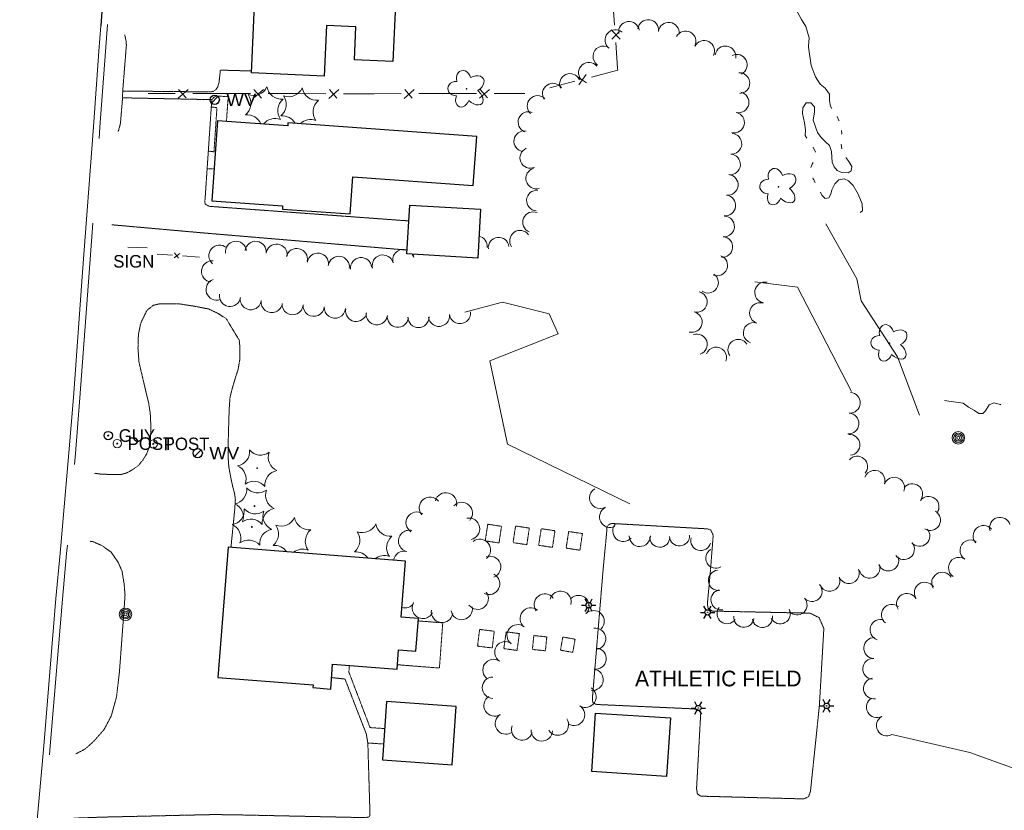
# Model space of a CAD drawing. Extents: x 386588 to 390135, y 96998 to 113606.
# Tile 35 of 93: x 387888 to 388265, y 99903 to 100206. Entities that reach past the tile are written whole.
import ezdxf
from ezdxf.enums import TextEntityAlignment as Align

# ---------------------------------------------------------------- set-up
doc = ezdxf.new("R2010")
doc.units = 0
doc.header["$MEASUREMENT"] = 0
for name, pattern in [('Echnl', [0.4, 0.145, -0.02, 0.01, -0.02, 0.01, -0.02, 0.01, -0.02, 0.145]), ('Wisdot3', [0.1875, 0.125, -0.0625]), ('Wisdot5', [0.1, 0.05, -0.05]), ('Wisdot6', [0.375, 0.125, -0.0625, 0.03125, -0.0625, 0.03125, -0.0625])]:
    doc.linetypes.add(name, pattern=pattern)
for name, color, linetype, lineweight in [('E_AREA', 2, 'Wisdot3', 15), ('E_BLD', 241, 'Continuous', 25), ('E_DWY', 2, 'Wisdot3', 15), ('E_LAND_BrushLine', 3, 'Ebrul', 15), ('E_LAND_TreeLine', 3, 'Etrel', 15), ('E_LAND_Vegetation', 3, 'Continuous', 15), ('E_LTG', 21, 'Continuous', 25), ('E_MISCPROP', 30, 'Continuous', 15), ('E_MISCPROP_Railing', 30, 'Continuous', 15), ('E_PATH_Sidewalk', 2, 'Wisdot5', 15), ('E_RDWY', 21, 'Continuous', 25), ('E_SGN', 21, 'Continuous', 15), ('E_UTL_EGuyWire', 200, 'Continuous', 25), ('E_UTL_W', 5, 'Continuous', 25), ('E_WTR', 4, 'Wisdot6', 15), ('E_WTR_Edge', 4, 'Echnl', 25), ('E_WTR_Elevations', 4, 'Continuous', 15)]:
    doc.layers.add(name, color=color, linetype=linetype, lineweight=lineweight)
doc.layers.add('P2S1_Complete', color=7, linetype='Continuous', lineweight=15, transparency=0.9)
doc.styles.add('Style-dot_font5', font='dot_font5.shx')
doc.linetypes.add('Ebrul', pattern='A,0,[78,dgnlstyle-ewdotudls.shx,S=0.000246,R=0,X=0,Y=0],-0.030745,[79,dgnlstyle-ewdotudls.shx,S=0.000252,R=0,X=0,Y=0],-0.031925,[80,dgnlstyle-ewdotudls.shx,S=0.000327,R=0,X=0,Y=0],-0.039375', length=0.102045)
doc.linetypes.add('Etrel', pattern='A,0,[14,dgnlstyle-ewdotudls.shx,S=0.000293,R=0,X=0,Y=0],-0.036575', length=0.036575)

# ---------------------------------------------------------------- blocks, each defined once
blk = doc.blocks.new('GUY')
at = {"layer": 'E_UTL_EGuyWire'}
for radius in [4, 0.5]:
    blk.add_circle((0, 0), radius, dxfattribs=at)
at = {"layer": 'E_UTL_EGuyWire', "style": 'Style-dot_font5'}
blk.add_text('GUY', height=12, dxfattribs=at).set_placement((10, 0), align=Align.MIDDLE_LEFT)
blk = doc.blocks.new('LPOL')
at = {"layer": 'E_LTG'}
for p, q in [((-4, 0), (-1.5, 0)), ((-0.75, 1.3), (-2, 3.46)), ((0.75, 1.3), (2, 3.46)), ((1.5, 0), (4, 0)), ((-2, -3.46), (-0.75, -1.3)), ((2, -3.46), (0.75, -1.3))]:
    blk.add_line(p, q, dxfattribs=at)
for radius in [1.5, 1.5, 1.5, 0.125]:
    blk.add_circle((0, 0), radius, dxfattribs=at)
blk = doc.blocks.new('CTRE')
at = {"layer": 'E_LAND_Vegetation'}
blk.add_circle((0, 0), 0.223, dxfattribs=at)
for centre, start, end in [((-11.97, 8.96), 280.2067, 5.9716), ((1.81, 14.92), 220.2113, 305.9762), ((13.83, 5.89), 160.2113, 245.9762), ((-13.83, -5.9), 340.2113, 65.9762), ((-1.81, -14.93), 40.2113, 125.9762)]:
    blk.add_arc(centre, 7.87, start, end, dxfattribs=at)
at = {"layer": 'E_LAND_Vegetation', "extrusion": (0, 0, -1)}
blk.add_arc((-12.03, -9.04), 7.87, 354.0728, 79.7489, dxfattribs=at)
blk = doc.blocks.new('POLE')
at = {"layer": 'E_MISCPROP'}
for radius in [4.46, 3.35, 2.23, 1.12]:
    blk.add_circle((0, 0), radius, dxfattribs=at)
blk = doc.blocks.new('SIGN')
at = {"layer": 'E_SGN', "lineweight": 13, "style": 'Style-dot_font5'}
blk.add_text('SIGN', height=12, dxfattribs=at).set_placement((0, 0), align=Align.MIDDLE_CENTER)
blk = doc.blocks.new('DTRE')
at = {"layer": 'E_LAND_Vegetation'}
blk.add_circle((-0.18, 0), 0.183, dxfattribs=at)
for centre, major_axis, ratio in [((-1.87, 5.32), (1.36, -4.98), 0.782863), ((4.06, 2.74), (-5.27, -2.93), 0.691916), ((-5.87, 0.15), (4.93, -0.12), 0.832022), ((-2.49, -5.24), (1.8, 4.86), 0.716896), ((3.54, -3.71), (-5.01, 4.58), 0.560249)]:
    blk.add_ellipse(centre, major_axis=major_axis, ratio=ratio, start_param=1.570796, end_param=4.712389, dxfattribs=at)
blk = doc.blocks.new('WV')
at = {"layer": 'E_UTL_W'}
blk.add_line((-2.83, -2.83), (2.83, 2.83), dxfattribs=at)
blk.add_circle((0, 0), 4, dxfattribs=at)
at = {"layer": 'E_UTL_W', "style": 'Style-dot_font5', "width": 1.111111}
blk.add_text('WV', height=10.8, dxfattribs=at).set_placement((10, 0), align=Align.MIDDLE_LEFT)
blk = doc.blocks.new('POST')
at = {"layer": 'E_MISCPROP'}
for radius in [4, 0.5]:
    blk.add_circle((0, 0), radius, dxfattribs=at)
at = {"layer": 'E_MISCPROP', "style": 'Style-dot_font5'}
blk.add_text('POST', height=12, dxfattribs=at).set_placement((10, 0), align=Align.MIDDLE_LEFT)

msp = doc.modelspace()

# ---------------------------------------------------------------- linework, layer by layer
at = {"layer": 'E_BLD'}
for p, q in [((387976.99, 100185.59), (387979.35, 100236.86)), ((388033.19, 100234.38), (388031.15, 100189.85)), ((388005.76, 100203.62), (388004.87, 100184.3)), ((388016.96, 100203.11), (388005.76, 100203.62)), ((388005.76, 100203.62), (388005.76, 100203.62)), ((388016.38, 100190.53), (388016.96, 100203.11)), ((388016.96, 100203.11), (388016.96, 100203.11)), ((388031.15, 100189.85), (388016.38, 100190.53)), ((388031.15, 100189.85), (388031.15, 100189.85)), ((387976.99, 100185.59), (387976.99, 100185.59)), ((388004.87, 100184.3), (387976.99, 100185.59)), ((388004.87, 100184.3), (388004.87, 100184.3)), ((387963.99, 100167.15), (387961.76, 100136.55)), ((387990.86, 100165.19), (387963.99, 100167.15)), ((387963.99, 100167.15), (387963.99, 100167.15)), ((387990.95, 100166.45), (387990.86, 100165.19)), ((387990.86, 100165.19), (387990.86, 100165.19)), ((388063.27, 100161.16), (387990.95, 100166.45)), ((387990.95, 100166.45), (387990.95, 100166.45)), ((388061.89, 100142.35), (388063.27, 100161.16)), ((388014.81, 100131.5), (388015.84, 100145.72)), ((388015.84, 100145.72), (388015.84, 100145.72)), ((388015.84, 100145.72), (388061.89, 100142.35)), ((388061.89, 100142.35), (388061.89, 100142.35)), ((387961.76, 100136.55), (387988.93, 100134.56)), ((387988.93, 100134.56), (387988.85, 100133.39)), ((387988.85, 100133.39), (388014.81, 100131.5)), ((387988.93, 100134.56), (387988.93, 100134.56)), ((388014.81, 100131.5), (388014.81, 100131.5)), ((388036.54, 100116.19), (388037.6, 100134.89)), ((388037.6, 100134.89), (388064.69, 100133.34)), ((388037.6, 100134.89), (388037.6, 100134.89)), ((388064.69, 100133.34), (388063.62, 100114.64)), ((388064.69, 100133.34), (388064.69, 100133.34)), ((388063.62, 100114.64), (388036.54, 100116.19)), ((388063.62, 100114.64), (388063.62, 100114.64)), ((387968.03, 100003.87), (387964.12, 99954.02)), ((388035.94, 99998.54), (387968.03, 100003.87)), ((387968.03, 100003.87), (387968.03, 100003.87)), ((388034.26, 99977.09), (388035.94, 99998.54)), ((388040.92, 99976.57), (388034.26, 99977.09)), ((388034.26, 99977.09), (388034.26, 99977.09)), ((388039.95, 99964.15), (388040.92, 99976.57)), ((388032.74, 99957.19), (388033.33, 99964.67)), ((388033.33, 99964.67), (388033.33, 99964.67)), ((388033.33, 99964.67), (388039.95, 99964.15)), ((388007.32, 99949.6), (388008.06, 99959.13)), ((388008.06, 99959.13), (388008.06, 99959.13)), ((388008.06, 99959.13), (388032.74, 99957.19)), ((387964.12, 99954.02), (387964.12, 99954.02)), ((387964.12, 99954.02), (388000.6, 99951.16)), ((388032.74, 99957.19), (388032.74, 99957.19)), ((388000.6, 99951.16), (388000.52, 99950.13)), ((388000.6, 99951.16), (388000.6, 99951.16)), ((388000.52, 99950.13), (388000.52, 99950.13)), ((388000.52, 99950.13), (388007.32, 99949.6)), ((388028.68, 99944.79), (388027.15, 99922.47)), ((388055.42, 99942.95), (388028.68, 99944.79)), ((388028.68, 99944.79), (388028.68, 99944.79)), ((388053.88, 99920.63), (388055.42, 99942.95)), ((388107.3, 99918.03), (388108.79, 99940.42)), ((388108.79, 99940.42), (388137.42, 99938.52)), ((388137.42, 99938.52), (388135.94, 99916.13)), ((388137.42, 99938.52), (388137.42, 99938.52)), ((388027.15, 99922.47), (388027.15, 99922.47)), ((388027.15, 99922.47), (388053.88, 99920.63)), ((388053.88, 99920.63), (388053.88, 99920.63)), ((388135.94, 99916.13), (388107.3, 99918.03)), ((388107.3, 99918.03), (388107.3, 99918.03)), ((388135.94, 99916.13), (388135.94, 99916.13))]:
    msp.add_line(p, q, dxfattribs=at)
at = {"layer": 'E_DWY', "flags": 128}
for points in [[(387928.38, 100200.09), (387928.53, 100199.79), (387928.96, 100197.68), (387929.09, 100196.22), (387927.67, 100178.58), (387961.29, 100178.23), (387962.5, 100178.52), (387963.2, 100178.98), (387964.05, 100180.08), (387964.56, 100181.89), (387965.08, 100186.58), (387977.02, 100186.25)], [(387959.25, 100137.62), (387961.79, 100175.28), (387927.63, 100175.98), (387926.81, 100166.21), (387926.15, 100163.6), (387925.87, 100163.12)], [(387959.25, 100137.62), (387959.09, 100136.01), (387959.23, 100135.29), (387959.92, 100134.92), (387960.84, 100134.43), (388037.26, 100128.84)], [(387923.45, 100127.37), (387958.35, 100124.26)], [(387958.35, 100124.26), (388036.62, 100117.67)], [(387969.12, 100003.78), (387970.51, 100017.67), (387970.83, 100022.05), (387970.49, 100024.68), (387969.83, 100026.97), (387969.04, 100030.73), (387968.31, 100034.67), (387968.05, 100038.3), (387968.03, 100042.66), (387968.44, 100056.59), (387968.78, 100061.37), (387969.9, 100065.67), (387970.89, 100068.99), (387971.85, 100071.91), (387972.55, 100075.89), (387972.58, 100080.25), (387972.3, 100083.17), (387967.39, 100091.31), (387964.43, 100093.29), (387960.57, 100095.13), (387954.63, 100096.26), (387949.4, 100097.07), (387942.02, 100097.15), (387939.31, 100096.5), (387936.9, 100094.51), (387934.58, 100089.7), (387933.69, 100085.43), (387933.52, 100080.09), (387933.93, 100074.57), (387935.07, 100069.81), (387936.41, 100064.05), (387937.62, 100059.13), (387938.23, 100055.11), (387938.47, 100050.26), (387938.32, 100045.26), (387937.77, 100042.15), (387936.83, 100039.57), (387935.35, 100037.22), (387933.58, 100035.06), (387930.81, 100033.21), (387928.92, 100032.24), (387927.15, 100031.79), (387923.42, 100031.72), (387918.81, 100031.95), (387916.99, 100032.21)], [(388111.69, 99995.76), (388113.07, 100010.22), (388113.15, 100011.68), (388113.79, 100012.54), (388114.84, 100013), (388151.63, 100010.93), (388152.91, 100010.47), (388153.82, 100008.52), (388152.79, 99995.42)], [(387915.22, 100006.16), (387916.25, 100006.05), (387919.8, 100004.47), (387923.26, 100002.02), (387925.95, 99998.14), (387927.42, 99994.66), (387928.21, 99989.92), (387928.57, 99985.59), (387928.2, 99980.13)], [(388111.69, 99995.76), (388107.55, 99946.04), (388107.69, 99944.45), (388109.06, 99943.69), (388146.34, 99942.01), (388147.97, 99941.71), (388149.06, 99940.78), (388147.44, 99911.51), (388147.75, 99909.5), (388148.99, 99908.58), (388188.55, 99907.53), (388190.37, 99908.41), (388191.07, 99910.5), (388194.46, 99943.12)], [(388194.46, 99943.12), (388196.19, 99972.83), (388194.39, 99976.91), (388190.9, 99978.65), (388153.4, 99979.45), (388151.86, 99980.48), (388151.58, 99982.06), (388152.79, 99995.42)], [(387909.7, 99924.8), (387909.8, 99924.82), (387913.36, 99926.67), (387916.61, 99929.62), (387920.54, 99934.11), (387923.3, 99939.32), (387925.29, 99946.54), (387926.42, 99956.14), (387928.2, 99980.13)], [(387908.01, 99899.99), (387908.9, 99900.15), (387920.01, 99900.56), (387935.8, 99900.92), (387948.1, 99901.21), (387962.78, 99901.54), (387973.27, 99901.38), (388020.52, 99900.36), (388022.06, 99900.64), (388022.38, 99901.26), (388021.56, 99928.75), (388020.96, 99932.41), (388012.81, 99953.42), (388007.66, 99953.99)]]:
    msp.add_lwpolyline(points, dxfattribs=at)
at = {"layer": 'E_LAND_BrushLine', "ltscale": 2.5, "elevation": 1595.79}
msp.add_lwpolyline([(388232.79, 100054.51), (388224.34, 100076.86), (388210.43, 100098.21), (388208.83, 100106.62), (388196.94, 100127.73)], dxfattribs=at)
at = {"layer": 'E_LAND_TreeLine'}
for p, q in [((388222.23, 99932.14), (388252.1, 99925.32)), ((388252.1, 99925.32), (388283.64, 99913.87))]:
    msp.add_line(p, q, dxfattribs=at)
at = {"layer": 'E_LAND_TreeLine', "ltscale": 5}
for points, elevation in [([(388206.77, 100063.56), (388186.15, 100103.45), (388169.8, 100105.5)], 1596.6), ([(388058.66, 100093.88), (388073.16, 100097.67), (388091.03, 100093.32), (388094.46, 100085.61), (388068.23, 100075.24), (388075.01, 100043.31), (388121.84, 100020.51)], 1608.11)]:
    msp.add_lwpolyline(points, dxfattribs=dict(at, elevation=elevation))
at = {"layer": 'E_LAND_Vegetation'}
for centre, radius, start, end in [((388121.58, 100201.25), 3.97, 8.8818, 188.8818), ((388128.9, 100201.92), 3.97, 352.5888, 172.5888), ((388136.78, 100200.89), 3.97, 352.5888, 172.5888), ((388116.36, 100198.07), 3.97, 50.4626, 230.4626), ((388143.25, 100197.58), 3.97, 332.4067, 152.4067), ((388111.74, 100191.83), 3.97, 55.9027, 235.9027), ((388150.35, 100193.96), 3.97, 333.4612, 153.4612), ((388158.5, 100191.83), 3.97, 350.5849, 170.5849), ((388162.85, 100188.61), 3.97, 296.9989, 116.9989), ((388106.22, 100185.56), 3.97, 40.4551, 220.4551), ((388098.98, 100181.28), 3.97, 23.2481, 203.2481), ((388163.85, 100181.62), 3.97, 273.2064, 93.2064), ((387977.72, 100182.58), 5.72, 249.634, 335.3989), ((387988.57, 100181.16), 5.72, 189.634, 275.3989), ((388092.4, 100177.57), 3.97, 34.0778, 214.0778), ((387971.07, 100173.9), 5.72, 309.634, 35.3989), ((387984.59, 100173.45), 5.72, 309.634, 35.3989), ((387991.24, 100182.13), 5.72, 249.634, 335.3989), ((388002.09, 100180.71), 5.72, 189.634, 275.3989), ((388086.55, 100172.84), 3.97, 45.7706, 225.7706), ((388163.52, 100174.26), 3.97, 257.4023, 77.4023), ((387992.76, 100171.05), 5.72, 129.634, 215.3989), ((388006.28, 100170.6), 5.72, 129.634, 215.3989), ((387975.26, 100163.79), 5.72, 22.0711, 95.3989), ((387988.78, 100163.34), 5.72, 30.4879, 95.3989), ((388083.07, 100166.68), 3.97, 68.3692, 248.3692), ((388161.79, 100166.51), 3.97, 257.4023, 77.4023), ((387986.1, 100162.36), 5.72, 69.634, 142.2907), ((387999.62, 100161.91), 5.72, 69.634, 133.0634), ((388081.48, 100159.33), 3.97, 80.6071, 260.6071), ((388160.76, 100158.38), 3.97, 266.2993, 86.2993), ((388083.78, 100153), 3.97, 113.5234, 293.5234), ((388160.25, 100150.45), 3.97, 266.2993, 86.2993), ((388086.04, 100145.12), 3.97, 105.4731, 285.4731), ((388159.38, 100142.66), 3.97, 263.2919, 83.2919), ((388086.32, 100136.65), 3.97, 85.6273, 265.6273), ((388158.45, 100134.77), 3.97, 263.2919, 83.2919), ((388084.82, 100128.35), 3.97, 67.3933, 247.3933), ((388157.97, 100126.74), 3.97, 266.649, 86.649), ((388079.85, 100121.25), 3.97, 35.7212, 215.7212), ((387971.03, 100117), 4.06, 7.8509, 187.8509), ((387978.56, 100116.98), 4.06, 352.2552, 172.2552), ((387986.6, 100115.89), 4.06, 352.2552, 172.2552), ((388063.32, 100119.14), 3.97, 353.3694, 78.6471), ((388071.64, 100118.59), 3.97, 6.734, 186.734), ((388157.29, 100118.88), 3.97, 264.9386, 84.9386), ((387964.74, 100115.52), 4.06, 49.4914, 229.4914), ((387994.35, 100114.26), 4.06, 346.6273, 166.6273), ((388002.41, 100112.44), 4.06, 351.4286, 171.4286), ((388035.13, 100113.88), 4.06, 68.4178, 195.1368), ((387961.91, 100109.5), 4.06, 83.5764, 263.5764), ((388010.43, 100111.23), 4.06, 351.4286, 171.4286), ((388018.96, 100110.75), 4.06, 6.2449, 186.2449), ((388027.3, 100111.76), 4.06, 15.1368, 195.1368), ((388035.13, 100113.88), 4.06, 15.1368, 32.7708), ((388042.99, 100116.14), 4.06, 181.3106, 197.1937), ((388155.34, 100111.8), 3.97, 248.9007, 68.9007), ((387963.66, 100102.58), 4.06, 109.241, 289.241), ((388151.82, 100105.21), 3.97, 235.8529, 55.8529), ((388173.71, 100101.45), 3.97, 79.5203, 259.5203), ((388147.52, 100097.86), 3.97, 256.0224, 76.0224), ((387968.77, 100100.12), 4.06, 170.887, 350.887), ((387976.74, 100098.88), 4.06, 172.0452, 352.0452), ((387984.78, 100097.76), 4.06, 172.0452, 352.0452), ((387992.73, 100096.98), 4.06, 175.677, 355.677), ((388171.72, 100093.54), 3.97, 72.4104, 252.4104), ((388000.84, 100096.36), 4.06, 174.8921, 354.8921), ((388008.93, 100095.64), 4.06, 174.8921, 354.8921), ((388017.1, 100094.39), 4.06, 169.9044, 349.9044), ((388024.99, 100093.11), 4.06, 173.4634, 353.4634), ((388056.83, 100093.54), 4.06, 187.3312, 7.3312), ((388145.6, 100090.15), 3.97, 256.0224, 76.0224), ((388033.05, 100092.19), 4.06, 173.4634, 353.4634), ((388040.93, 100092.04), 4.06, 180.2025, 0.2025), ((388048.78, 100092.5), 4.06, 187.3312, 7.3312), ((388169.32, 100085.97), 3.97, 72.4104, 252.4104), ((388147.57, 100081.57), 3.97, 289.0336, 109.0336), ((388163.43, 100079.49), 3.97, 33.6648, 213.6648), ((388154.96, 100076.54), 3.97, 339.3708, 159.3708), ((388206.11, 100059.22), 3.97, 266.6215, 86.6215), ((388205.64, 100051.29), 3.97, 266.6215, 86.6215), ((388206.02, 100043.11), 3.97, 274.7361, 94.7361), ((388208.96, 100034.79), 3.97, 319.2939, 139.2939), ((388215.63, 100029.38), 3.97, 340.542, 160.542), ((388223.12, 100026.74), 3.97, 340.542, 160.542), ((388110.53, 100022.76), 4.06, 120.4805, 300.4805), ((388230.03, 100024.25), 3.97, 322.4373, 142.4373), ((388045.37, 100018.95), 4.13, 39.6241, 219.6241), ((388051.45, 100020.65), 4.13, 345.8183, 165.8183), ((388236.32, 100019.41), 3.97, 322.4373, 142.4373), ((388057.5, 100016.97), 4.13, 317.5983, 137.5983), ((388114.34, 100015.48), 4.06, 117.2672, 297.2672), ((387988.27, 100017.68), 5.72, 249.634, 335.3989), ((387999.12, 100016.26), 5.72, 189.634, 275.3989), ((388040.27, 100013.28), 4.13, 56.0582, 236.0582), ((388060.29, 100010.93), 4.13, 280.9065, 100.9065), ((388236.92, 100014.29), 3.97, 238.5903, 58.5903), ((388263.66, 100011.36), 4, 17.7001, 197.7001), ((387981.61, 100009), 5.72, 309.634, 35.3989), ((388003.31, 100006.15), 5.72, 129.634, 215.3989), ((388019.41, 100015.2), 5.72, 249.634, 335.3989), ((388030.26, 100013.78), 5.72, 189.634, 275.3989), ((388119.39, 100010.14), 4.06, 137.815, 317.815), ((388232.8, 100008.22), 3.97, 221.495, 41.495), ((388257.35, 100008.19), 4, 41.4895, 221.4895), ((388012.75, 100006.52), 5.72, 309.634, 35.3989), ((388034.45, 100003.67), 5.72, 129.634, 215.3989), ((388037.43, 100006.28), 4.13, 76.3922, 256.3922), ((388064.43, 100002.85), 4.13, 308.1226, 128.1226), ((388125.71, 100008.22), 4.06, 180.1073, 0.1073), ((388133.36, 100007.79), 3.87, 178.4523, 358.437), ((388140.9, 100008.25), 3.87, 183.3976, 3.3822), ((388149.05, 100006.5), 3.87, 164.9345, 344.9192), ((387985.8, 99998.89), 5.72, 34.0637, 95.3989), ((387996.65, 99997.47), 5.72, 69.634, 129.2073), ((388154.8, 99999.72), 3.87, 119.6987, 299.6833), ((388226.89, 100003.14), 3.97, 217.0711, 37.0711), ((388252.33, 100002.7), 4, 56.538, 236.538), ((388016.94, 99996.41), 5.72, 34.5433, 95.3989), ((388027.79, 99994.99), 5.72, 69.634, 128.6635), ((388035.49, 99998.26), 4.13, 76.3922, 171.1124), ((388068.35, 99996.33), 4.13, 291.4112, 111.4112), ((388220.9, 99998.77), 3.97, 201.2643, 21.2643), ((388247.92, 99996.03), 4, 56.538, 236.538), ((388205.77, 99993.98), 3.97, 202.1359, 22.1359), ((388213.7, 99996.03), 3.97, 194.2819, 14.2819), ((388067.96, 99989.9), 4.13, 242.9909, 62.9909), ((388155.84, 99991.22), 3.87, 94.7919, 274.7766), ((388198.41, 99990.99), 3.97, 202.1359, 22.1359), ((388241.49, 99990.29), 4, 31.3689, 211.3689), ((388191.64, 99987), 3.87, 221.8651, 41.8498), ((388234.84, 99986.51), 3.99, 33.1812, 213.1659), ((388063.6, 99984.22), 4.13, 216.4292, 36.4292), ((388089.31, 99981.95), 4.09, 37.0661, 217.0508), ((388095.36, 99983.02), 4.09, 345.4323, 165.4169), ((388102.21, 99981.36), 4.09, 314.9488, 134.9334), ((388156.82, 99983.76), 3.87, 100.5023, 280.487), ((388185.88, 99981.84), 3.87, 221.8651, 41.8498), ((388228.02, 99982.21), 3.99, 30.74, 210.7246), ((388035.79, 99984.78), 4.13, 252.5596, 323.1905), ((388042.64, 99980.73), 4.13, 151.7797, 331.7797), ((388057.49, 99980.29), 4.13, 190.2242, 10.2242), ((388083.96, 99976.61), 4.09, 51.877, 231.8616), ((388159.15, 99978.49), 3.87, 143.6046, 323.5893), ((388222.25, 99978.03), 3.99, 51.6382, 231.6229), ((388049.97, 99979.16), 4.13, 171.9647, 351.9647), ((388107.98, 99975.57), 4.09, 314.9488, 134.9334), ((388165.53, 99977.11), 3.87, 173.2605, 353.2452), ((388172.65, 99977), 3.87, 188.7784, 8.7631), ((388179.5, 99978.45), 3.87, 207.6289, 27.6136), ((388078.91, 99970.18), 4.09, 51.877, 231.8616), ((388108.57, 99968.83), 4.09, 276.7026, 96.6873), ((388217.87, 99972.26), 3.99, 70.8298, 250.8145), ((388215.46, 99965.29), 3.99, 87.197, 267.1817), ((388074.22, 99963.69), 4.09, 56.2736, 236.2583), ((388108.74, 99961.26), 4.09, 262.1732, 82.1578), ((388069.68, 99956.9), 4.09, 56.2736, 236.2583), ((388215.07, 99957.32), 3.99, 87.197, 267.1817), ((388069.45, 99950.1), 4.09, 90.2581, 270.2428), ((388107.63, 99953.16), 4.09, 262.1732, 82.1578), ((388215.36, 99949.82), 3.99, 99.1918, 279.1765), ((388070.07, 99943.31), 4.09, 121.8617, 301.8464), ((388104.91, 99946.61), 4.09, 237.7342, 57.7188), ((388100.55, 99939.7), 4.09, 237.7342, 57.7188), ((388216.47, 99942.64), 3.99, 118.7559, 298.7406), ((388074.39, 99936.37), 4.09, 121.8617, 301.8464), ((388220.31, 99935.64), 3.99, 118.7559, 298.7406), ((388080.63, 99934.14), 4.09, 160.9861, 340.9707), ((388094.34, 99935.97), 4.09, 212.2005, 32.1852), ((388088.15, 99933.77), 4.09, 177.9512, 357.9359), ((388134.04, 99927.4), 3.99, 40.817, 44.9045)]:
    msp.add_arc(centre, radius, start, end, dxfattribs=at)
at = {"layer": 'E_MISCPROP_Railing'}
for p, q in [((388118.15, 100198.49), (388114.69, 100201.95)), ((388114.93, 100198.43), (388117.88, 100201.42)), ((388101.78, 100184.07), (388105.25, 100181.72)), ((388102.41, 100180.92), (388105.19, 100184.95)), ((387948.91, 100175.86), (387952.77, 100179.21)), ((387949.1, 100179.22), (387951.99, 100175.93)), ((387977.77, 100175.8), (387981.63, 100179.15)), ((387977.95, 100179.16), (387980.84, 100175.87)), ((388006.62, 100175.75), (388010.48, 100179.1)), ((388006.81, 100179.1), (388009.7, 100175.81)), ((388035.49, 100175.78), (388039.33, 100179.14)), ((388035.66, 100179.13), (388038.56, 100175.86)), ((388064.34, 100175.85), (388068.19, 100179.21)), ((388064.51, 100179.2), (388067.42, 100175.93)), ((387947.32, 100114.7), (387949.61, 100116.43)), ((387947.55, 100116.58), (387949.05, 100114.62))]:
    msp.add_line(p, q, dxfattribs=at)
at = {"layer": 'E_MISCPROP_Railing', "flags": 128}
for points in [[(388116.05, 100203.74), (388115.27, 100214.95)], [(388117.2, 100187.36), (388116.51, 100197.22)], [(388107.2, 100183.93), (388117.26, 100186.51), (388117.2, 100187.36)], [(388091.29, 100179.85), (388100.87, 100182.3)], [(387937.4, 100177.69), (387947.72, 100177.67)], [(387954.53, 100177.65), (387966.26, 100177.63)], [(387966.26, 100177.63), (387976.57, 100177.61)], [(387983.39, 100177.6), (387995.11, 100177.57)], [(387995.11, 100177.57), (388005.43, 100177.55)], [(388012.25, 100177.54), (388015.48, 100177.53), (388023.97, 100177.55)], [(388023.97, 100177.55), (388034.28, 100177.58)], [(388041.1, 100177.59), (388052.83, 100177.62)], [(388052.83, 100177.62), (388063.14, 100177.65)], [(388069.96, 100177.66), (388081.68, 100177.69)], [(387940.93, 100116.17), (387946.72, 100115.76)], [(387950.54, 100115.49), (387957.12, 100115.02)]]:
    msp.add_lwpolyline(points, dxfattribs=at)
at = {"layer": 'E_PATH_Sidewalk', "flags": 128}
for points in [[(387927.63, 100175.98), (387927.67, 100178.58)], [(387961.79, 100175.28), (387963.07, 100176.57), (387968.09, 100176.53), (387967.39, 100166.9)], [(387960.46, 100155.56), (387962.62, 100155.31), (387963.78, 100172.32), (387961.6, 100172.35)], [(387960.01, 100148.85), (387962.65, 100148.75)], [(388032.87, 99958.9), (388048.96, 99957.63), (388050.25, 99974.95), (388040.85, 99975.67)], [(388027.97, 99934.44), (388022.41, 99934.84), (388014.29, 99956.08), (388014.48, 99958.62)], [(388021.53, 99928.94), (388027.56, 99928.55)]]:
    msp.add_lwpolyline(points, dxfattribs=at)
for points in [[(388071.78, 100005.54), (388072.75, 100011.91), (388067.48, 100012.71), (388066.51, 100006.34)], [(388082.43, 100004.86), (388083.4, 100011.23), (388078.13, 100012.03), (388077.16, 100005.66)], [(388092.25, 100003.84), (388093.22, 100010.2), (388087.94, 100011.01), (388086.97, 100004.64)], [(388102.76, 100002.75), (388103.73, 100009.12), (388098.46, 100009.92), (388097.49, 100003.56)], [(388064.35, 99972.43), (388063.56, 99966.03), (388069.18, 99965.33), (388069.97, 99971.73)], [(388073.62, 99965.08), (388074.52, 99971.52), (388079.58, 99970.82), (388078.68, 99964.38)], [(388085.12, 99970.08), (388084.57, 99964.76), (388089.55, 99964.25), (388090.1, 99969.57)], [(388100.03, 99963.64), (388100.92, 99968.69), (388096.22, 99969.52), (388095.33, 99964.47)]]:
    msp.add_lwpolyline(points, close=True, dxfattribs=at)
at = {"layer": 'E_RDWY', "flags": 128}
msp.add_lwpolyline([(387888.36, 100953.84), (387895.55, 100872.28), (387899.01, 100830.22), (387907, 100739.36), (387911.89, 100681.4), (387915.48, 100640.75), (387921.31, 100574.71), (387924.55, 100531.36), (387926.79, 100490.63), (387927.98, 100456.37), (387928.79, 100412.85), (387928.59, 100390.87), (387927.96, 100344.68), (387925.7, 100296.43), (387921.84, 100239.84), (387919.25, 100203.5)], dxfattribs=at)
at = {"layer": 'E_SGN'}
msp.add_line((387929.67, 100118.74), (387937.09, 100118.58), dxfattribs=at)
at = {"layer": 'E_WTR', "flags": 128}
for points in [[(388203.09, 100161.87), (388203.11, 100162.06), (388202.89, 100163.67)], [(388192.89, 100143.52), (388192.32, 100144.56), (388191.93, 100145.39)]]:
    msp.add_lwpolyline(points, dxfattribs=at)
at = {"layer": 'E_WTR_Edge', "ltscale": 5}
msp.add_open_spline([(388460.09, 99963.41, 0.11), (388460.76, 99963.09, 0.07), (388473.6, 99957.09, -0.67), (388503.87, 99949.46, 0.36), (388526.28, 99931.34, -0.38), (388602.22, 99912.44, 0.05), (388601.94, 99859.26, -0.02), (388575.32, 99811.71, 0.01), (388529.32, 99738.53, 0), (388448.56, 99692.79, 0), (388350.87, 99659.58, 0), (388286.93, 99579.89, 0), (388255.3, 99513.23, 0), (388240.19, 99481.37)], degree=3, knots=[1596.699315, 1596.699315, 1596.699315, 1596.699315, 1599.146768, 1643.175399, 1687.20403, 1748.054282, 1778.14499, 1833.330737, 1911.005394, 2033.950326, 2101.520885, 2217.812109, 2324.231231, 2324.231231, 2324.231231, 2324.231231], dxfattribs=at)
at = {"layer": 'E_WTR_Elevations', "flags": 128}
for points in [[(388190.36, 100195.7), (388190.52, 100198.94), (388189.23, 100203.3), (388187.59, 100205.93), (388185.58, 100209.62), (388183.75, 100214.58), (388182.88, 100219.12), (388182.77, 100220.44)], [(388199.28, 100171.87), (388198.68, 100172.84), (388198.4, 100174.85), (388198.29, 100177.33), (388196.68, 100179.61), (388194.74, 100181.22), (388192.99, 100184.05), (388191.32, 100188.29), (388190.34, 100195.35), (388190.36, 100195.7)], [(388189.66, 100160.51), (388189.05, 100161.5), (388189.18, 100163.74), (388188.8, 100166.4), (388188.01, 100170.03), (388188.2, 100172.18), (388189.41, 100174.04), (388191.25, 100174), (388192.57, 100172.51), (388192.58, 100170.55), (388192.14, 100167.46), (388193.73, 100162.69), (388195.21, 100160.78)], [(388201.99, 100167.18), (388201.96, 100167.27), (388201.26, 100168.84)], [(388195.21, 100160.78), (388196.91, 100159.03), (388198.29, 100157.72), (388199.08, 100155.4), (388199.2, 100153.24), (388199.43, 100151.3), (388200.12, 100149.58), (388201.25, 100148.2), (388203.08, 100147.33), (388205.49, 100147.22), (388206.63, 100147.98), (388206.96, 100149.62), (388205.77, 100151.6), (388204.56, 100153.18)], [(388203.04, 100156.46), (388203.03, 100156.48), (388202.86, 100158.27)], [(388192.95, 100155.17), (388192.09, 100157.09)], [(388191.22, 100149.32), (388191.66, 100150.55), (388192.13, 100151.2)], [(388210.03, 100132.05), (388210.93, 100132.71), (388210.89, 100135.36), (388209.32, 100139.04), (388207.39, 100142.39), (388205.65, 100144.18), (388203.92, 100144.97), (388201.95, 100144.57), (388200.39, 100143.07), (388199.22, 100140.78), (388198.81, 100139.13), (388198.12, 100137.67), (388196.75, 100137.45), (388195.41, 100138.67), (388194.87, 100139.79)], [(388263.98, 100058.41), (388263.81, 100058.51), (388261.22, 100059.18), (388259.51, 100058.37), (388258.11, 100056.18), (388257.03, 100055.12), (388255.6, 100055.12), (388253.83, 100056.3), (388251.62, 100057.57), (388249.6, 100059.07), (388244.91, 100059.71), (388242.35, 100060.08)]]:
    msp.add_lwpolyline(points, dxfattribs=at)
at = {"layer": 'P2S1_Complete', "flags": 128}
for points in [[(387919.25, 100203.5), (387918.56, 100193.88), (387916.46, 100164.93), (387912.33, 100109.2), (387908.82, 100061.25), (387907.1, 100040.02), (387903.72, 100001.68), (387902.11, 99984.29)], [(387921.79, 100204.03), (387921.06, 100193.7), (387918.95, 100164.74), (387918.63, 100160.38)], [(387916.23, 100128.01), (387914.83, 100109.02), (387911.31, 100061.06), (387909.59, 100039.81), (387909.22, 100035.54)], [(387906.5, 100004.75), (387906.21, 100001.46), (387904.6, 99984.06)], [(387902.11, 99984.26), (387897.43, 99927.91), (387893.66, 99885.2), (387889.8, 99835.25), (387886.93, 99788.54), (387882.47, 99711.83), (387879.56, 99659.5), (387877.86, 99628.12), (387876.56, 99606), (387874.16, 99565.33)], [(387904.6, 99984.06), (387899.92, 99927.69), (387899.63, 99924.4)]]:
    msp.add_lwpolyline(points, dxfattribs=at)

# ---------------------------------------------------------------- block references
at = {"layer": 'E_LAND_Vegetation'}
for name, p, xscale, yscale, zscale in [('DTRE', (388059.51, 100179.4), 0.6769248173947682, 0.6769248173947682, 0.6769248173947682), ('DTRE', (388178.92, 100141.91), 0.6769248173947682, 0.6769248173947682, 0.6769248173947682), ('DTRE', (388221.47, 100082.09), 0.6769248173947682, 0.6769248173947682, 0.6769248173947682), ('CTRE', (387979.18, 100034.16), 0.7108526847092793, 0.7108526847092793, 0.7108526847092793), ('CTRE', (387978.13, 100019.66), 0.7108526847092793, 0.7108526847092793, 0.7108526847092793), ('CTRE', (387977.15, 100011.66), 0.7108526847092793, 0.7108526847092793, 0.7108526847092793)]:
    msp.add_blockref(name, p, dxfattribs=dict(at, xscale=xscale, yscale=yscale, zscale=zscale))
at = {"layer": 'E_LTG', "xscale": 0.692840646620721, "yscale": 0.692840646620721, "zscale": 0.692840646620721}
for p in [(388106.13, 99981.69), (388151.66, 99978.95), (388148.1, 99942.32), (388197.25, 99943.15)]:
    msp.add_blockref('LPOL', p, dxfattribs=at)
at = {"layer": 'E_MISCPROP'}
for name, p, xscale, yscale, zscale in [('POST', (387925.59, 100043.58), 0.3999999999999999, 0.3999999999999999, 0.3999999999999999), ('POST', (387939.4, 100043.46), 0.3999999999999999, 0.3999999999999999, 0.3999999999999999), ('POLE', (388247.69, 100045.78), 0.5377037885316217, 0.5377037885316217, 0.5377037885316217), ('POLE', (387928.73, 99978.22), 0.5377037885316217, 0.5377037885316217, 0.5377037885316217)]:
    msp.add_blockref(name, p, dxfattribs=dict(at, xscale=xscale, yscale=yscale, zscale=zscale))
at = {"layer": 'E_SGN', "xscale": 0.3999999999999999, "yscale": 0.3999999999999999, "zscale": 0.3999999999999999}
msp.add_blockref('SIGN', (387931.9, 100113.38), dxfattribs=at)
at = {"layer": 'E_UTL_EGuyWire', "xscale": 0.3999999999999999, "yscale": 0.3999999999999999, "zscale": 0.3999999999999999}
msp.add_blockref('GUY', (387922.15, 100046.67), dxfattribs=at)
at = {"layer": 'E_UTL_W', "xscale": 0.4444444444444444, "yscale": 0.4444444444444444, "zscale": 0.4444444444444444}
for p in [(387962.91, 100175.23), (387956.4, 100039.93)]:
    msp.add_blockref('WV', p, dxfattribs=at)

# ---------------------------------------------------------------- texts
at = {"layer": 'E_AREA', "style": 'Style-dot_font5', "oblique": 360}
msp.add_text('ATHLETIC FIELD', height=6, dxfattribs=at).set_placement((388155.77, 99953.63), align=Align.MIDDLE_CENTER)

doc.saveas('drawing.dxf')
